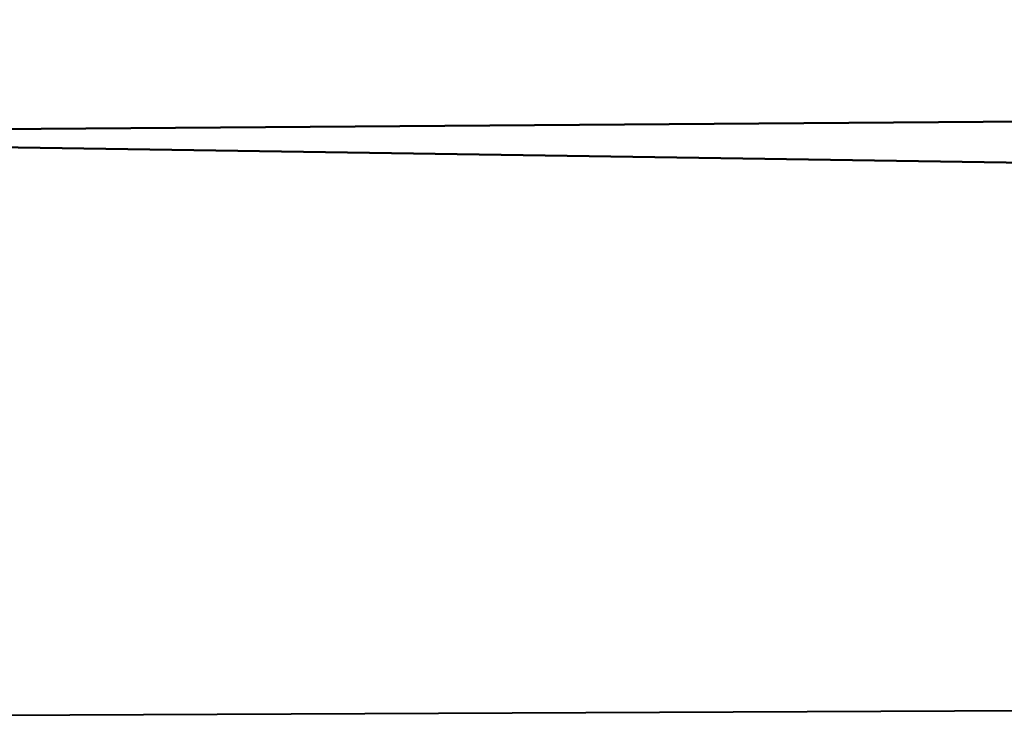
# Model space of a CAD drawing. Header units: millimetres. Extents: x -131 to 75, y -78 to 122.
# Tile 244 of 256: x 0.0223 to 0.0493, y -71.7185 to -71.6993. Entities that reach past the tile are written whole.
import ezdxf

# ---------------------------------------------------------------- set-up
doc = ezdxf.new("R2010")
doc.units = ezdxf.units.MM
doc.layers.add('G-IMPT', color=8, linetype='Continuous', lineweight=30)
doc.layers.add('P-SANR-FIXT', color=6, linetype='Continuous', lineweight=30)

# ---------------------------------------------------------------- blocks, each defined once
blk = doc.blocks.new('FFAS1721-609500ZN0 - 3D_FFAS1721-609500ZN0_D0_ipt-91607-View 1')
at = {"layer": 'G-IMPT', "lineweight": 40}
mesh = blk.add_polyface(dxfattribs=at)
corners = [(-82.497317, 83.718527, -0.00001), (-81.91276, 83.694583, -0.000002), (-81.32813, 83.672455, 0.000001), (-81.328203, 83.677205, 1.494922), (-81.328266, 83.68975, 2.989798), (-82.189996, 83.71106, 1.603348), (-81.659251, 83.697934, 2.457266), (-81.924623, 83.704502, 2.030307), (-81.860492, 83.694919, 1.017354), (-81.643263, 83.689795, 1.639903), (-82.343657, 83.714794, 0.801669), (-82.106207, 83.702504, -0.000005), (-81.328221, 83.681357, 1.989834)]
mesh.append_faces([[corners[k] for k in face] for face in [(3, 8, 2), (2, 8, 1), (5, 8, 7), (12, 9, 3)]], dxfattribs={"vtx0": -1, "vtx1": -1})
mesh.append_faces([[corners[k] for k in face] for face in [(9, 12, 6), (11, 8, 10), (7, 8, 9), (8, 3, 9)]], dxfattribs={"vtx0": -1, "vtx1": -1, "vtx2": -1})
mesh.append_faces([[corners[k] for k in face] for face in [(8, 5, 10)]], dxfattribs={"vtx0": -1, "vtx2": -1})
mesh.append_faces([[corners[k] for k in face] for face in [(6, 7, 9), (11, 1, 8)]], dxfattribs={"vtx1": -1, "vtx2": -1})
mesh.append_faces([[corners[k] for k in face] for face in [(10, 0, 11), (12, 4, 6)]], dxfattribs={"vtx2": -1})
blk = doc.blocks.new('FFAS1721-609500ZN0 - Signature Concealed Bath_Shower Mixer-91608-View 1')
at = {"extrusion": (1, 0, 0), "rotation": 90}
blk.add_blockref('FFAS1721-609500ZN0 - 3D_FFAS1721-609500ZN0_D0_ipt-91607-View 1', (0, 0), dxfattribs=at)

msp = doc.modelspace()

# ---------------------------------------------------------------- block references
at = {"layer": 'P-SANR-FIXT', "lineweight": 40}
msp.add_blockref('FFAS1721-609500ZN0 - Signature Concealed Bath_Shower Mixer-91608-View 1', (0, 12), dxfattribs=at)

doc.saveas('drawing.dxf')
